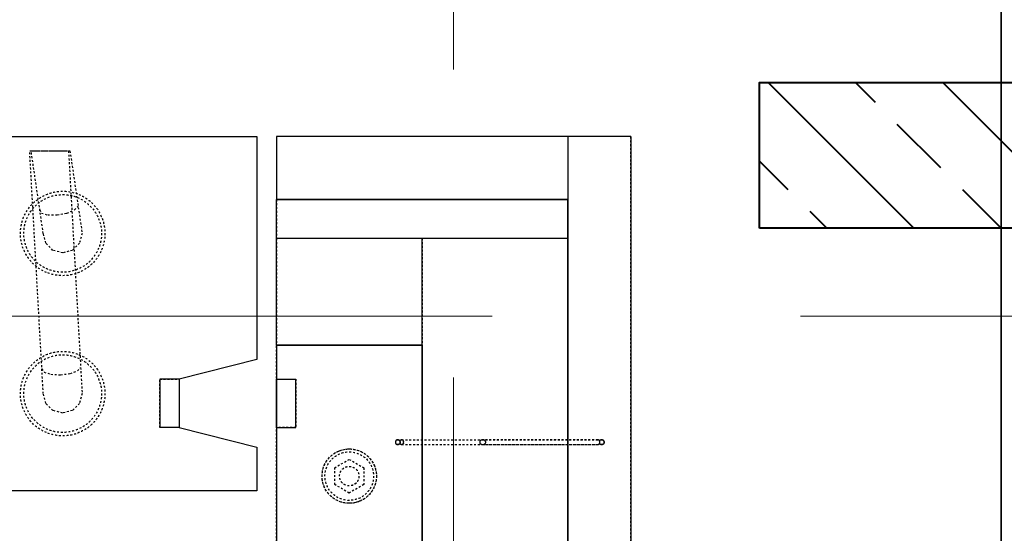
# Model space of a CAD drawing. Header units: millimetres. Extents: x 6071355 to 6728188, y -31956 to 56387.
# Tile 52 of 59: x 6095330 to 6096343, y 50509 to 51038. Entities that reach past the tile are written whole.
import ezdxf

# ---------------------------------------------------------------- set-up
doc = ezdxf.new("R2010")
doc.units = ezdxf.units.MM
doc.header["$MEASUREMENT"] = 0
doc.linetypes.add('DXK_LINE_DOT2', pattern=[3.9198, 1.9599, -1.9599])
doc.linetypes.add('Grid Line', pattern=[2222.5, 1270, -317.5, 317.5, -317.5])
doc.layers.add('ELEMENTY', color=7, linetype='Continuous')
for name, color, linetype, lineweight in [('M_słupy', 5, 'Continuous', 40), ('M_ŁAWY', 3, 'Continuous', 35), ('Standard 1350-A_01-RZUT PARTERU LUSTRO2_28_Nowe_MODO_A1_osie-1_Nr_pióra__7_Nr_pióra__7_Nr_pióra__7', 7, 'Continuous', 18)]:
    doc.layers.add(name, color=color, linetype=linetype, lineweight=lineweight)

# ---------------------------------------------------------------- blocks, each defined once
blk = doc.blocks.new('Part-86624973-72589 - 1482')
at = {"layer": 'ELEMENTY', "color": 2, "linetype": 'Continuous'}
for p, q in [((5535.1, 27547.5), (5535.1, 27047.5)), ((5900.1, 27547.5), (5535.1, 27547.5)), ((5900.1, 27047.5), (5900.1, 27547.5)), ((5765.1, 27047.5), (5785.1, 27127.5)), ((5785.1, 27127.5), (5835.1, 27127.5)), ((5835.1, 27127.5), (5855.1, 27047.5)), ((5535.1, 27047.5), (5765.1, 27047.5)), ((5855.1, 27047.5), (5900.1, 27047.5))]:
    blk.add_line(p, q, dxfattribs=at)
blk = doc.blocks.new('Part-86624973-72592 - 1482')
at = {"layer": 'ELEMENTY', "color": 1, "linetype": 'DXK_LINE_DOT2'}
for p, q in [((6525.1, 27027.5), (5750.1, 27027.5)), ((5750.1, 27027.5), (5750.1, 26877.5)), ((5750.1, 26877.5), (6425.1, 26877.5))]:
    blk.add_line(p, q, dxfattribs=at)
for start, end in [(337.5, 157.5), (157.5, 337.5)]:
    blk.add_arc((5885.1, 26952.5), 28, start, end, dxfattribs=at)
blk = doc.blocks.new('Part-86624973-72593 - 1482')
at = {"layer": 'ELEMENTY', "color": 1, "linetype": 'DXK_LINE_DOT2'}
for p, q in [((5535.1, 26662.5), (5535.1, 26727.5)), ((6525.1, 26727.5), (5600.1, 26727.5)), ((6525.1, 26662.5), (5535.1, 26662.5))]:
    blk.add_line(p, q, dxfattribs=at)
blk = doc.blocks.new('Part-86624973-72594 - 1482')
at = {"layer": 'ELEMENTY', "color": 1, "linetype": 'DXK_LINE_DOT2'}
for p, q in [((5535.1, 27027.5), (5600.1, 27027.5)), ((5535.1, 26727.5), (5535.1, 27027.5)), ((5600.1, 27027.5), (5600.1, 26727.5))]:
    blk.add_line(p, q, dxfattribs=at)
blk = doc.blocks.new('Part-86624973-72597 - 1482')
at = {"layer": 'ELEMENTY', "color": 2, "linetype": 'Continuous'}
for p, q in [((5750.1, 26877.5), (5750.1, 27027.5)), ((5750.1, 27027.5), (6525.1, 27027.5)), ((5750.1, 26877.5), (6425.1, 26877.5))]:
    blk.add_line(p, q, dxfattribs=at)
blk = doc.blocks.new('Part-86624973-72600 - 1482')
at = {"layer": 'ELEMENTY', "color": 2, "linetype": 'Continuous'}
for p, q in [((5535.1, 26727.5), (5535.1, 27027.5)), ((5535.1, 27027.5), (5600.1, 27027.5)), ((5600.1, 26727.5), (5600.1, 27027.5))]:
    blk.add_line(p, q, dxfattribs=at)
blk = doc.blocks.new('Part-86624973-72601 - 1482')
at = {"layer": 'ELEMENTY', "color": 2, "linetype": 'Continuous'}
for p, q in [((5535.1, 26662.5), (5535.1, 26727.5)), ((5535.1, 26727.5), (6525.1, 26727.5)), ((5535.1, 26662.5), (6525.1, 26662.5))]:
    blk.add_line(p, q, dxfattribs=at)
blk = doc.blocks.new('Part-86624973-72628 - 1482')
at = {"layer": 'ELEMENTY', "color": 1, "linetype": 'DXK_LINE_DOT2'}
for p, q in [((5640.1, 26877.5), (5640.1, 26727.5)), ((5640.1, 26877.5), (6425.1, 26877.5)), ((5640.1, 26727.5), (6425.1, 26727.5))]:
    blk.add_line(p, q, dxfattribs=at)
blk = doc.blocks.new('Part-86624973-72629 - 1482')
at = {"layer": 'ELEMENTY', "color": 1, "linetype": 'DXK_LINE_DOT2'}
for p, q in [((5640.1, 27027.5), (5640.1, 26877.5)), ((5640.1, 27027.5), (5750.1, 27027.5)), ((5750.1, 27027.5), (5750.1, 26877.5)), ((5640.1, 26877.5), (5750.1, 26877.5))]:
    blk.add_line(p, q, dxfattribs=at)
blk = doc.blocks.new('Part-86624973-72630 - 1482')
at = {"layer": 'ELEMENTY', "color": 2, "linetype": 'Continuous'}
for p, q in [((6425.1, 26877.5), (5640.1, 26877.5)), ((5640.1, 26877.5), (5640.1, 26727.5)), ((6425.1, 26727.5), (5640.1, 26727.5))]:
    blk.add_line(p, q, dxfattribs=at)
blk = doc.blocks.new('Part-86624973-72631 - 1482')
at = {"layer": 'ELEMENTY', "color": 2, "linetype": 'Continuous'}
for p, q in [((5750.1, 27027.5), (5640.1, 27027.5)), ((5640.1, 27027.5), (5640.1, 26877.5)), ((5750.1, 27027.5), (5750.1, 26877.5)), ((5750.1, 26877.5), (5640.1, 26877.5))]:
    blk.add_line(p, q, dxfattribs=at)
blk = doc.blocks.new('Part-86624973-72632 - 1482')
at = {"layer": 'ELEMENTY', "color": 2, "linetype": 'Continuous'}
for p, q in [((5640.1, 27027.5), (5600.1, 27027.5)), ((5600.1, 27027.5), (5600.1, 26727.5)), ((5640.1, 27027.5), (5640.1, 26727.5)), ((5640.1, 26727.5), (5600.1, 26727.5))]:
    blk.add_line(p, q, dxfattribs=at)
blk = doc.blocks.new('Part-86624973-72633 - 1482')
at = {"layer": 'ELEMENTY', "color": 1, "linetype": 'DXK_LINE_DOT2'}
for p, q in [((5600.1, 27027.5), (5600.1, 26727.5)), ((5600.1, 27027.5), (5640.1, 27027.5)), ((5640.1, 27027.5), (5640.1, 26727.5)), ((5600.1, 26727.5), (5640.1, 26727.5))]:
    blk.add_line(p, q, dxfattribs=at)
blk = doc.blocks.new('Part-86624973-72857 - 1482')
at = {"layer": 'ELEMENTY', "color": 1, "linetype": 'DXK_LINE_DOT2'}
for radius, start, end in [(43.5, 22.5, 202.5), (40, 337.5, 157.5), (43.5, 202.5, 22.5), (40, 157.5, 337.5)]:
    blk.add_arc((5635.1, 27247.5), radius, start, end, dxfattribs=at)
blk = doc.blocks.new('Part-86624973-72745 - 1482')
at = {"layer": 'ELEMENTY', "color": 1, "linetype": 'DXK_LINE_DOT2'}
for p, q in [((5835.1, 27027.5), (5785.1, 27027.5)), ((5785.1, 27027.5), (5785.1, 27007.5)), ((5835.1, 27007.5), (5835.1, 27027.5)), ((5785.1, 27007.5), (5835.1, 27007.5))]:
    blk.add_line(p, q, dxfattribs=at)
blk = doc.blocks.new('Part-86624973-72636 - 1482')
at = {"layer": 'ELEMENTY', "color": 2, "linetype": 'Continuous'}
for p, q in [((5847.6, 26902.5), (5847.7, 26903)), ((5847.7, 26903), (5847.8, 26903.4)), ((5847.8, 26903.4), (5848, 26903.8)), ((5848, 26903.8), (5848.2, 26904.1)), ((5848.2, 26904.1), (5848.5, 26904.4)), ((5848.5, 26904.4), (5848.9, 26904.7)), ((5848.9, 26904.7), (5849.3, 26904.9)), ((5849.3, 26904.9), (5849.7, 26905)), ((5849.7, 26905), (5850.1, 26905)), ((5850.1, 26905), (5850.6, 26905)), ((5850.6, 26905), (5851, 26904.9)), ((5851, 26904.9), (5851.4, 26904.7)), ((5851.4, 26904.7), (5851.8, 26904.4)), ((5851.8, 26904.4), (5852.1, 26904.1)), ((5852.1, 26904.1), (5852.3, 26903.8)), ((5852.3, 26903.8), (5852.5, 26903.4)), ((5852.5, 26903.4), (5852.6, 26903)), ((5852.6, 26903), (5852.6, 26902.5)), ((5847.7, 26902.1), (5847.6, 26902.5)), ((5847.8, 26901.7), (5847.7, 26902.1)), ((5848, 26901.3), (5847.8, 26901.7)), ((5848.2, 26900.9), (5848, 26901.3)), ((5848.5, 26900.6), (5848.2, 26900.9)), ((5848.9, 26900.4), (5848.5, 26900.6)), ((5849.3, 26900.2), (5848.9, 26900.4)), ((5849.7, 26900.1), (5849.3, 26900.2)), ((5850.1, 26900), (5849.7, 26900.1)), ((5850.6, 26900.1), (5850.1, 26900)), ((5851, 26900.2), (5850.6, 26900.1)), ((5851.4, 26900.4), (5851, 26900.2)), ((5851.8, 26900.6), (5851.4, 26900.4)), ((5852.1, 26900.9), (5851.8, 26900.6)), ((5852.3, 26901.3), (5852.1, 26900.9)), ((5852.5, 26901.7), (5852.3, 26901.3)), ((5852.6, 26902.1), (5852.5, 26901.7)), ((5852.6, 26902.5), (5852.6, 26902.1)), ((5847.6, 26815), (5847.7, 26815.5)), ((5847.7, 26814.5), (5847.6, 26815)), ((5847.7, 26815.5), (5847.8, 26816.1)), ((5847.8, 26814), (5847.7, 26814.5)), ((5847.8, 26816.1), (5848, 26816.5)), ((5848, 26813.5), (5847.8, 26814)), ((5848, 26816.5), (5848.2, 26817)), ((5848.2, 26813.1), (5848, 26813.5)), ((5848.2, 26817), (5848.5, 26817.4)), ((5848.5, 26812.7), (5848.2, 26813.1)), ((5848.5, 26817.4), (5848.9, 26817.7)), ((5848.9, 26812.4), (5848.5, 26812.7)), ((5848.9, 26817.7), (5849.3, 26817.9)), ((5849.3, 26812.1), (5848.9, 26812.4)), ((5849.3, 26817.9), (5849.7, 26818)), ((5849.7, 26812), (5849.3, 26812.1)), ((5849.7, 26818), (5850.1, 26818.1)), ((5850.1, 26812), (5849.7, 26812)), ((5850.1, 26818.1), (5850.6, 26818)), ((5850.6, 26812), (5850.1, 26812)), ((5850.6, 26818), (5851, 26817.9)), ((5851, 26812.1), (5850.6, 26812)), ((5851, 26817.9), (5851.4, 26817.7)), ((5851.4, 26812.4), (5851, 26812.1)), ((5851.4, 26817.7), (5851.8, 26817.4)), ((5851.8, 26812.7), (5851.4, 26812.4)), ((5851.8, 26817.4), (5852.1, 26817)), ((5852.1, 26813.1), (5851.8, 26812.7)), ((5852.1, 26817), (5852.3, 26816.5)), ((5852.1, 26813.1), (5852.3, 26813.5)), ((5852.3, 26816.5), (5852.5, 26816.1)), ((5852.5, 26814), (5852.3, 26813.5)), ((5852.5, 26816.1), (5852.6, 26815.5)), ((5852.6, 26814.5), (5852.5, 26814)), ((5852.6, 26815.5), (5852.6, 26815)), ((5852.6, 26815), (5852.6, 26814.5)), ((5847.6, 26692.5), (5847.7, 26693)), ((5847.7, 26692.1), (5847.6, 26692.5)), ((5847.7, 26693), (5847.8, 26693.4)), ((5847.8, 26691.7), (5847.7, 26692.1)), ((5847.8, 26693.4), (5848, 26693.8)), ((5848, 26691.3), (5847.8, 26691.7)), ((5848, 26693.8), (5848.2, 26694.1)), ((5848.2, 26690.9), (5848, 26691.3)), ((5848.2, 26694.1), (5848.5, 26694.4)), ((5848.5, 26690.6), (5848.2, 26690.9)), ((5848.5, 26694.4), (5848.9, 26694.7)), ((5848.9, 26690.4), (5848.5, 26690.6)), ((5848.9, 26694.7), (5849.3, 26694.9)), ((5849.3, 26690.2), (5848.9, 26690.4)), ((5849.3, 26694.9), (5849.7, 26695)), ((5849.7, 26690.1), (5849.3, 26690.2)), ((5849.7, 26695), (5850.1, 26695)), ((5850.1, 26690), (5849.7, 26690.1)), ((5850.1, 26695), (5850.6, 26695)), ((5850.6, 26690.1), (5850.1, 26690)), ((5850.6, 26695), (5851, 26694.9)), ((5851, 26690.2), (5850.6, 26690.1)), ((5851, 26694.9), (5851.4, 26694.7)), ((5851.4, 26690.4), (5851, 26690.2)), ((5851.4, 26694.7), (5851.8, 26694.4)), ((5851.8, 26690.6), (5851.4, 26690.4)), ((5851.8, 26694.4), (5852.1, 26694.1)), ((5852.1, 26690.9), (5851.8, 26690.6)), ((5852.1, 26694.1), (5852.3, 26693.8)), ((5852.3, 26691.3), (5852.1, 26690.9)), ((5852.3, 26693.8), (5852.5, 26693.4)), ((5852.5, 26691.7), (5852.3, 26691.3)), ((5852.5, 26693.4), (5852.6, 26693)), ((5852.6, 26692.1), (5852.5, 26691.7)), ((5852.6, 26693), (5852.6, 26692.5)), ((5852.6, 26692.5), (5852.6, 26692.1))]:
    blk.add_line(p, q, dxfattribs=at)
at = {"layer": 'ELEMENTY', "color": 1, "linetype": 'DXK_LINE_DOT2'}
for p, q in [((5847.6, 26898.5), (5847.7, 26898.8)), ((5847.7, 26898.8), (5847.8, 26899.2)), ((5847.8, 26899.2), (5848, 26899.5)), ((5848, 26899.5), (5848.2, 26899.8)), ((5848.2, 26899.8), (5848.5, 26900)), ((5848.5, 26900), (5848.9, 26900.3)), ((5848.9, 26900.3), (5849, 26900.3)), ((5851.3, 26900.3), (5851.4, 26900.3)), ((5851.4, 26900.3), (5851.8, 26900)), ((5851.8, 26900), (5852.1, 26899.8)), ((5852.1, 26899.8), (5852.3, 26899.5)), ((5852.3, 26899.5), (5852.5, 26899.2)), ((5852.5, 26899.2), (5852.6, 26898.8)), ((5852.6, 26898.8), (5852.6, 26898.5)), ((5847.6, 26696.5), (5847.6, 26815)), ((5852.6, 26815), (5852.6, 26696.5)), ((5847.7, 26696.2), (5847.6, 26696.5)), ((5847.8, 26695.8), (5847.7, 26696.2)), ((5848, 26695.5), (5847.8, 26695.8)), ((5848.2, 26695.2), (5848, 26695.5)), ((5848.5, 26695), (5848.2, 26695.2)), ((5848.9, 26694.8), (5848.5, 26695)), ((5849, 26694.7), (5848.9, 26694.8)), ((5851.4, 26694.8), (5851.3, 26694.7)), ((5851.8, 26695), (5851.4, 26694.8)), ((5852.1, 26695.2), (5851.8, 26695)), ((5852.1, 26695.2), (5852.3, 26695.5)), ((5852.5, 26695.8), (5852.3, 26695.5)), ((5852.6, 26696.2), (5852.5, 26695.8)), ((5852.6, 26696.5), (5852.6, 26696.2))]:
    blk.add_line(p, q, dxfattribs=at)
blk = doc.blocks.new('Part-86624973-72650 - 1482')
at = {"layer": 'ELEMENTY', "color": 1, "linetype": 'DXK_LINE_DOT2'}
for p, q in [((5876.5, 26967.5), (5867.8, 26952.5)), ((5893.8, 26967.5), (5876.5, 26967.5)), ((5902.5, 26952.5), (5893.8, 26967.5)), ((5867.8, 26952.5), (5876.5, 26937.5)), ((5893.8, 26937.5), (5902.5, 26952.5)), ((5876.5, 26937.5), (5893.8, 26937.5))]:
    blk.add_line(p, q, dxfattribs=at)
for start, end in [(157.5, 337.5), (337.5, 157.5)]:
    blk.add_arc((5885.1, 26952.5), 10, start, end, dxfattribs=at)
blk = doc.blocks.new('Part-86624973-72651 - 1482')
at = {"layer": 'ELEMENTY', "color": 1, "linetype": 'DXK_LINE_DOT2'}
for start, end in [(135, 315), (315, 135)]:
    blk.add_arc((5885.1, 26952.5), 10, start, end, dxfattribs=at)
blk = doc.blocks.new('Part-86624973-72652 - 1482')
at = {"layer": 'ELEMENTY', "color": 1, "linetype": 'DXK_LINE_DOT2'}
for p, q in [((5876.5, 26967.5), (5867.8, 26952.5)), ((5893.8, 26967.5), (5876.5, 26967.5)), ((5902.5, 26952.5), (5893.8, 26967.5)), ((5867.8, 26952.5), (5876.5, 26937.5)), ((5893.8, 26937.5), (5902.5, 26952.5)), ((5876.5, 26937.5), (5893.8, 26937.5))]:
    blk.add_line(p, q, dxfattribs=at)
for start, end in [(157.5, 337.5), (337.5, 157.5)]:
    blk.add_arc((5885.1, 26952.5), 10, start, end, dxfattribs=at)
blk = doc.blocks.new('Part-86624973-72656 - 1482')
at = {"layer": 'ELEMENTY', "color": 1, "linetype": 'DXK_LINE_DOT2'}
for start, end in [(45, 225), (225, 45)]:
    blk.add_arc((5885.1, 26952.5), 10, start, end, dxfattribs=at)
blk = doc.blocks.new('Part-86624973-72657 - 1482')
at = {"layer": 'ELEMENTY', "color": 1, "linetype": 'DXK_LINE_DOT2'}
for p, q in [((5835.1, 27027.5), (5785.1, 27027.5)), ((5785.1, 27027.5), (5785.1, 27007.5)), ((5835.1, 27007.5), (5835.1, 27027.5)), ((5785.1, 27007.5), (5835.1, 27007.5))]:
    blk.add_line(p, q, dxfattribs=at)
blk = doc.blocks.new('Part-86624973-72658 - 1482')
at = {"layer": 'ELEMENTY', "color": 2, "linetype": 'Continuous'}
for p, q in [((5835.1, 27027.5), (5785.1, 27027.5)), ((5785.1, 27027.5), (5785.1, 27007.5)), ((5835.1, 27027.5), (5835.1, 27007.5)), ((5835.1, 27007.5), (5785.1, 27007.5))]:
    blk.add_line(p, q, dxfattribs=at)
blk = doc.blocks.new('Part-86624973-72660 - 1482')
at = {"layer": 'ELEMENTY', "color": 1, "linetype": 'DXK_LINE_DOT2'}
for p, q in [((5847.7, 26903), (5847.6, 26902.5)), ((5847.7, 26903), (5847.8, 26903.4)), ((5847.8, 26903.4), (5848, 26903.8)), ((5848, 26903.8), (5848.2, 26904.1)), ((5848.2, 26904.1), (5848.5, 26904.4)), ((5848.5, 26904.4), (5848.9, 26904.7)), ((5848.9, 26904.7), (5849.3, 26904.9)), ((5849.3, 26904.9), (5849.7, 26905)), ((5849.7, 26905), (5850.1, 26905)), ((5850.1, 26905), (5850.6, 26905)), ((5850.6, 26905), (5851, 26904.9)), ((5851, 26904.9), (5851.4, 26904.7)), ((5851.4, 26904.7), (5851.8, 26904.4)), ((5852.1, 26904.1), (5851.8, 26904.4)), ((5852.1, 26904.1), (5852.3, 26903.8)), ((5852.3, 26903.8), (5852.5, 26903.4)), ((5852.6, 26903), (5852.5, 26903.4)), ((5852.6, 26902.5), (5852.6, 26903)), ((5847.6, 26902.5), (5847.7, 26902.1)), ((5847.7, 26898.8), (5847.6, 26898.5)), ((5847.7, 26898.1), (5847.6, 26898.5)), ((5847.6, 26898.5), (5847.6, 26696.5)), ((5847.7, 26902.1), (5847.8, 26901.7)), ((5847.7, 26898.8), (5847.8, 26899.2)), ((5847.8, 26897.8), (5847.7, 26898.1)), ((5848, 26901.3), (5847.8, 26901.7)), ((5847.8, 26899.2), (5848, 26899.5)), ((5848, 26897.5), (5847.8, 26897.8)), ((5848, 26901.3), (5848.2, 26900.9)), ((5848, 26899.5), (5848.2, 26899.8)), ((5848, 26899.5), (5848.2, 26899.8)), ((5848.2, 26897.2), (5848, 26897.5)), ((5848.2, 26900.9), (5848.5, 26900.6)), ((5848.2, 26899.8), (5848.5, 26900.1)), ((5848.2, 26899.8), (5848.5, 26900)), ((5848.2, 26897.2), (5848.5, 26896.9)), ((5848.5, 26900.6), (5848.9, 26900.4)), ((5848.5, 26900.1), (5848.9, 26900.3)), ((5848.5, 26900), (5848.9, 26900.3)), ((5848.5, 26896.9), (5848.9, 26896.7)), ((5848.9, 26900.4), (5849.3, 26900.2)), ((5848.9, 26900.3), (5849, 26900.3)), ((5848.9, 26900.3), (5849, 26900.3)), ((5849.3, 26896.6), (5848.9, 26896.7)), ((5849.3, 26900.2), (5849.7, 26900.1)), ((5849.7, 26896.5), (5849.3, 26896.6)), ((5849.7, 26900.1), (5850.1, 26900)), ((5850.1, 26896.4), (5849.7, 26896.5)), ((5850.1, 26900), (5850.6, 26900.1)), ((5850.6, 26896.5), (5850.1, 26896.4)), ((5850.6, 26900.1), (5851, 26900.2)), ((5851, 26896.6), (5850.6, 26896.5)), ((5851, 26900.2), (5851.4, 26900.4)), ((5851, 26896.6), (5851.4, 26896.7)), ((5851.3, 26900.3), (5851.4, 26900.3)), ((5851.3, 26900.3), (5851.4, 26900.3)), ((5851.4, 26900.4), (5851.8, 26900.6)), ((5851.4, 26900.3), (5851.8, 26900.1)), ((5851.4, 26900.3), (5851.8, 26900)), ((5851.8, 26896.9), (5851.4, 26896.7)), ((5851.8, 26900.6), (5852.1, 26900.9)), ((5851.8, 26900.1), (5852.1, 26899.8)), ((5851.8, 26900), (5852.1, 26899.8)), ((5852.1, 26897.2), (5851.8, 26896.9)), ((5852.1, 26900.9), (5852.3, 26901.3)), ((5852.1, 26899.8), (5852.3, 26899.5)), ((5852.1, 26899.8), (5852.3, 26899.5)), ((5852.1, 26897.2), (5852.3, 26897.5)), ((5852.3, 26901.3), (5852.5, 26901.7)), ((5852.5, 26899.2), (5852.3, 26899.5)), ((5852.3, 26897.5), (5852.5, 26897.8)), ((5852.5, 26901.7), (5852.6, 26902.1)), ((5852.5, 26899.2), (5852.6, 26898.8)), ((5852.5, 26897.8), (5852.6, 26898.1)), ((5852.6, 26902.1), (5852.6, 26902.5)), ((5852.6, 26898.8), (5852.6, 26898.5)), ((5852.6, 26898.5), (5852.6, 26696.5)), ((5852.6, 26898.1), (5852.6, 26898.5)), ((5847.7, 26696.2), (5847.6, 26696.5)), ((5847.7, 26693), (5847.6, 26692.5)), ((5847.6, 26692.5), (5847.7, 26692.1)), ((5847.8, 26695.9), (5847.7, 26696.2)), ((5847.7, 26693), (5847.8, 26693.4)), ((5847.7, 26692.1), (5847.8, 26691.7)), ((5848, 26695.5), (5847.8, 26695.9)), ((5848, 26695.5), (5847.8, 26695.8)), ((5847.8, 26693.4), (5848, 26693.8)), ((5848, 26691.3), (5847.8, 26691.7)), ((5848.2, 26695.2), (5848, 26695.5)), ((5848.2, 26695.2), (5848, 26695.5)), ((5848, 26693.8), (5848.2, 26694.1)), ((5848, 26691.3), (5848.2, 26690.9)), ((5848.5, 26695), (5848.2, 26695.2)), ((5848.5, 26695), (5848.2, 26695.2)), ((5848.2, 26694.1), (5848.5, 26694.4)), ((5848.2, 26690.9), (5848.5, 26690.6)), ((5848.9, 26694.8), (5848.5, 26695)), ((5848.9, 26694.8), (5848.5, 26695)), ((5848.5, 26694.4), (5848.9, 26694.7)), ((5848.5, 26690.6), (5848.9, 26690.4)), ((5848.9, 26694.7), (5849.3, 26694.9)), ((5849, 26694.7), (5848.9, 26694.8)), ((5848.9, 26694.8), (5849, 26694.7)), ((5848.9, 26690.4), (5849.3, 26690.2)), ((5849.3, 26694.9), (5849.7, 26695)), ((5849.3, 26690.2), (5849.7, 26690.1)), ((5849.7, 26695), (5850.1, 26695)), ((5849.7, 26690.1), (5850.1, 26690)), ((5850.1, 26695), (5850.6, 26695)), ((5850.1, 26690), (5850.6, 26690.1)), ((5850.6, 26695), (5851, 26694.9)), ((5850.6, 26690.1), (5851, 26690.2)), ((5851, 26694.9), (5851.4, 26694.7)), ((5851, 26690.2), (5851.4, 26690.4)), ((5851.4, 26694.8), (5851.3, 26694.7)), ((5851.3, 26694.7), (5851.4, 26694.8)), ((5851.8, 26695), (5851.4, 26694.8)), ((5851.4, 26694.8), (5851.8, 26695)), ((5851.4, 26694.7), (5851.8, 26694.4)), ((5851.4, 26690.4), (5851.8, 26690.6)), ((5852.1, 26695.2), (5851.8, 26695)), ((5852.1, 26695.2), (5851.8, 26695)), ((5852.1, 26694.1), (5851.8, 26694.4)), ((5851.8, 26690.6), (5852.1, 26690.9)), ((5852.3, 26695.5), (5852.1, 26695.2)), ((5852.3, 26695.5), (5852.1, 26695.2)), ((5852.1, 26694.1), (5852.3, 26693.8)), ((5852.1, 26690.9), (5852.3, 26691.3)), ((5852.5, 26695.9), (5852.3, 26695.5)), ((5852.5, 26695.8), (5852.3, 26695.5)), ((5852.3, 26693.8), (5852.5, 26693.4)), ((5852.3, 26691.3), (5852.5, 26691.7)), ((5852.6, 26696.2), (5852.5, 26695.9)), ((5852.6, 26693), (5852.5, 26693.4)), ((5852.5, 26691.7), (5852.6, 26692.1)), ((5852.6, 26696.5), (5852.6, 26696.2)), ((5852.6, 26692.5), (5852.6, 26693)), ((5852.6, 26692.1), (5852.6, 26692.5))]:
    blk.add_line(p, q, dxfattribs=at)
blk = doc.blocks.new('Part-86624973-72677 - 1482')
at = {"layer": 'ELEMENTY', "color": 1, "linetype": 'DXK_LINE_DOT2'}
for radius, start, end in [(28, 0, 180), (25, 0, 180), (28, 180, 0), (25, 180, 0)]:
    blk.add_arc((5885.1, 26952.5), radius, start, end, dxfattribs=at)
blk = doc.blocks.new('Part-86624973-72678 - 1482')
at = {"layer": 'ELEMENTY', "color": 1, "linetype": 'DXK_LINE_DOT2'}
for p, q in [((5835.1, 27027.5), (5785.1, 27027.5)), ((5785.1, 27027.5), (5785.1, 27007.5)), ((5835.1, 27007.5), (5835.1, 27027.5)), ((5785.1, 27007.5), (5835.1, 27007.5))]:
    blk.add_line(p, q, dxfattribs=at)
blk = doc.blocks.new('Part-86624973-72679 - 1482')
at = {"layer": 'ELEMENTY', "color": 1, "linetype": 'DXK_LINE_DOT2'}
for p, q in [((5835.1, 27027.5), (5785.1, 27027.5)), ((5785.1, 27027.5), (5785.1, 27007.5)), ((5835.1, 27007.5), (5835.1, 27027.5)), ((5785.1, 27007.5), (5835.1, 27007.5))]:
    blk.add_line(p, q, dxfattribs=at)
blk = doc.blocks.new('Part-86624973-72680 - 1482')
at = {"layer": 'ELEMENTY', "color": 1, "linetype": 'DXK_LINE_DOT2'}
for p, q in [((5835.1, 27027.5), (5785.1, 27027.5)), ((5785.1, 27027.5), (5785.1, 27007.5)), ((5835.1, 27007.5), (5835.1, 27027.5)), ((5785.1, 27007.5), (5835.1, 27007.5))]:
    blk.add_line(p, q, dxfattribs=at)
blk = doc.blocks.new('Part-86624973-72746 - 1482')
at = {"layer": 'ELEMENTY', "color": 1, "linetype": 'DXK_LINE_DOT2'}
for p, q in [((5835.1, 27027.5), (5785.1, 27027.5)), ((5785.1, 27027.5), (5785.1, 27007.5)), ((5835.1, 27007.5), (5835.1, 27027.5)), ((5785.1, 27007.5), (5835.1, 27007.5))]:
    blk.add_line(p, q, dxfattribs=at)
blk = doc.blocks.new('Part-86624973-72858 - 1482')
at = {"layer": 'ELEMENTY', "color": 1, "linetype": 'DXK_LINE_DOT2'}
for radius, start, end in [(43.5, 22.5, 202.5), (40, 337.5, 157.5), (43.5, 202.5, 22.5), (40, 157.5, 337.5)]:
    blk.add_arc((5800.1, 27247.5), radius, start, end, dxfattribs=at)
blk = doc.blocks.new('Part-86624973-72861 - 1482')
at = {"layer": 'ELEMENTY', "color": 1, "linetype": 'DXK_LINE_DOT2'}
for p, q in [((5550.1, 27281.5), (5550.1, 27241.5)), ((5800.1, 27267.5), (5550.1, 27281.5)), ((5774.6, 27268.9), (5777.9, 27266.6)), ((5810.1, 27264.8), (5800.1, 27267.5)), ((5777.9, 27266.6), (5780.2, 27259.6)), ((5780.2, 27259.6), (5780.7, 27249.7)), ((5817.5, 27257.5), (5810.1, 27264.8)), ((5820.1, 27247.5), (5817.5, 27257.5)), ((5780.7, 27249.7), (5779.4, 27239.6)), ((5817.5, 27237.5), (5820.1, 27247.5)), ((5550.1, 27241.5), (5800.1, 27227.5)), ((5779.4, 27239.6), (5776.7, 27232.1)), ((5810.1, 27230.2), (5817.5, 27237.5)), ((5776.7, 27232.1), (5773.1, 27229)), ((5800.1, 27227.5), (5810.1, 27230.2))]:
    blk.add_line(p, q, dxfattribs=at)
blk = doc.blocks.new('Part-86624973-72863 - 1482')
at = {"layer": 'ELEMENTY', "color": 1, "linetype": 'DXK_LINE_DOT2'}
for p, q in [((5550.1, 27280), (5550.1, 27240)), ((5635.1, 27267.5), (5550.1, 27280)), ((5610.9, 27271.1), (5614.2, 27269.4)), ((5614.2, 27269.4), (5616, 27262.9)), ((5645.1, 27264.8), (5635.1, 27267.5)), ((5616, 27262.9), (5616, 27253.2)), ((5652.5, 27257.5), (5645.1, 27264.8)), ((5655.1, 27247.5), (5652.5, 27257.5)), ((5616, 27253.2), (5614.1, 27243.1)), ((5652.5, 27237.5), (5655.1, 27247.5)), ((5550.1, 27240), (5635.1, 27227.5)), ((5614.1, 27243.1), (5610.9, 27235.2)), ((5645.1, 27230.2), (5652.5, 27237.5)), ((5610.9, 27235.2), (5607.1, 27231.6)), ((5635.1, 27227.5), (5645.1, 27230.2))]:
    blk.add_line(p, q, dxfattribs=at)
blk = doc.blocks.new('Part-86624973-73513 - 1482')
at = {"layer": 'ELEMENTY', "color": 1, "linetype": 'DXK_LINE_DOT2'}
for p, q in [((5835.1, 27147.5), (5785.1, 27147.5)), ((5785.1, 27147.5), (5785.1, 27127.5)), ((5835.1, 27127.5), (5835.1, 27147.5)), ((5785.1, 27127.5), (5835.1, 27127.5))]:
    blk.add_line(p, q, dxfattribs=at)
blk = doc.blocks.new('Part-86624973-73514 - 1482')
at = {"layer": 'ELEMENTY', "color": 1, "linetype": 'DXK_LINE_DOT2'}
for p, q in [((5835.1, 27147.5), (5785.1, 27147.5)), ((5785.1, 27147.5), (5785.1, 27127.5)), ((5835.1, 27127.5), (5835.1, 27147.5)), ((5785.1, 27127.5), (5835.1, 27127.5))]:
    blk.add_line(p, q, dxfattribs=at)
blk = doc.blocks.new('Part-86624973-73515 - 1482')
at = {"layer": 'ELEMENTY', "color": 1, "linetype": 'DXK_LINE_DOT2'}
for p, q in [((5835.1, 27147.5), (5785.1, 27147.5)), ((5785.1, 27147.5), (5785.1, 27127.5)), ((5835.1, 27127.5), (5835.1, 27147.5)), ((5785.1, 27127.5), (5835.1, 27127.5))]:
    blk.add_line(p, q, dxfattribs=at)
blk = doc.blocks.new('Part-86624973-73516 - 1482')
at = {"layer": 'ELEMENTY', "color": 1, "linetype": 'DXK_LINE_DOT2'}
for p, q in [((5835.1, 27147.5), (5785.1, 27147.5)), ((5785.1, 27147.5), (5785.1, 27127.5)), ((5835.1, 27127.5), (5835.1, 27147.5)), ((5785.1, 27127.5), (5835.1, 27127.5))]:
    blk.add_line(p, q, dxfattribs=at)
blk = doc.blocks.new('Part-86624973-73517 - 1482')
at = {"layer": 'ELEMENTY', "color": 1, "linetype": 'DXK_LINE_DOT2'}
for p, q in [((5835.1, 27147.5), (5785.1, 27147.5)), ((5785.1, 27147.5), (5785.1, 27127.5)), ((5835.1, 27127.5), (5835.1, 27147.5)), ((5785.1, 27127.5), (5835.1, 27127.5))]:
    blk.add_line(p, q, dxfattribs=at)
blk = doc.blocks.new('Part-86624973-73518 - 1482')
at = {"layer": 'ELEMENTY', "color": 1, "linetype": 'DXK_LINE_DOT2'}
for p, q in [((5835.1, 27147.5), (5785.1, 27147.5)), ((5785.1, 27147.5), (5785.1, 27127.5)), ((5835.1, 27127.5), (5835.1, 27147.5)), ((5785.1, 27127.5), (5835.1, 27127.5))]:
    blk.add_line(p, q, dxfattribs=at)
blk = doc.blocks.new('Part-86624973-73519 - 1482')
at = {"layer": 'ELEMENTY', "color": 2, "linetype": 'Continuous'}
for p, q in [((5785.1, 27127.5), (5785.1, 27147.5)), ((5785.1, 27147.5), (5835.1, 27147.5)), ((5835.1, 27127.5), (5835.1, 27147.5)), ((5785.1, 27127.5), (5835.1, 27127.5))]:
    blk.add_line(p, q, dxfattribs=at)

msp = doc.modelspace()

# ---------------------------------------------------------------- hatches: boundary and pattern name
at = {"layer": 'M_słupy', "transparency": 33554687}
h = msp.add_hatch(dxfattribs=at)
h.set_pattern_fill('ANSI33', color=2, scale=20, angle=270, style=0)
h.set_pattern_definition([(315, (5995002.76, 285876.42), (89.80256, 89.80256), []), (315, (5995002.76, 285786.62), (89.80256, 89.80256), [63.5, -31.75])])
h.paths.add_polyline_path([(6096091.364, 50823.324), (6096091.364, 50973.324), (6103546.336, 50973.324), (6103546.327, 50823.324)])

# ---------------------------------------------------------------- linework, layer by layer
at = {"layer": 'M_słupy'}
msp.add_lwpolyline([(6096091.364, 50823.324), (6096091.364, 50973.324), (6103546.327, 50973.324), (6103546.327, 50823.398)], close=True, dxfattribs=at)
at = {"layer": 'M_ŁAWY', "color": 4}
msp.add_lwpolyline([(6096340.205, 51786.279), (6094239.877, 51786.279), (6094239.877, 49685.951), (6096340.205, 49685.951), (6096340.205, 51786.279)], dxfattribs=at)
at = {"layer": 'Standard 1350-A_01-RZUT PARTERU LUSTRO2_28_Nowe_MODO_A1_osie-1_Nr_pióra__7_Nr_pióra__7_Nr_pióra__7', "color": 7, "linetype": 'Grid Line', "lineweight": 18}
for p, q in [((6095776.364, 55114.428), (6095776.364, -31556.201)), ((6124708.5, 50732.834), (6079489.176, 50732.834))]:
    msp.add_line(p, q, dxfattribs=at)

# ---------------------------------------------------------------- block references
at = {"xscale": -1, "rotation": 89.99999999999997}
for name in ['Part-86624973-72589 - 1482', 'Part-86624973-72594 - 1482', 'Part-86624973-72600 - 1482', 'Part-86624973-72601 - 1482', 'Part-86624973-72593 - 1482', 'Part-86624973-72861 - 1482', 'Part-86624973-72863 - 1482', 'Part-86624973-72857 - 1482', 'Part-86624973-72632 - 1482', 'Part-86624973-72633 - 1482', 'Part-86624973-72629 - 1482', 'Part-86624973-72631 - 1482', 'Part-86624973-72630 - 1482', 'Part-86624973-72628 - 1482', 'Part-86624973-72858 - 1482', 'Part-86624973-72597 - 1482', 'Part-86624973-72592 - 1482', 'Part-86624973-73513 - 1482', 'Part-86624973-73514 - 1482', 'Part-86624973-73515 - 1482', 'Part-86624973-73516 - 1482', 'Part-86624973-73517 - 1482', 'Part-86624973-73518 - 1482', 'Part-86624973-73519 - 1482', 'Part-86624973-72745 - 1482', 'Part-86624973-72657 - 1482', 'Part-86624973-72658 - 1482', 'Part-86624973-72678 - 1482', 'Part-86624973-72679 - 1482', 'Part-86624973-72680 - 1482', 'Part-86624973-72746 - 1482', 'Part-86624973-72636 - 1482', 'Part-86624973-72660 - 1482', 'Part-86624973-72677 - 1482', 'Part-86624973-72650 - 1482', 'Part-86624973-72652 - 1482', 'Part-86624973-72651 - 1482', 'Part-86624973-72656 - 1482']:
    msp.add_blockref(name, (6122621.38, 56452.981), dxfattribs=at)

doc.saveas('drawing.dxf')
